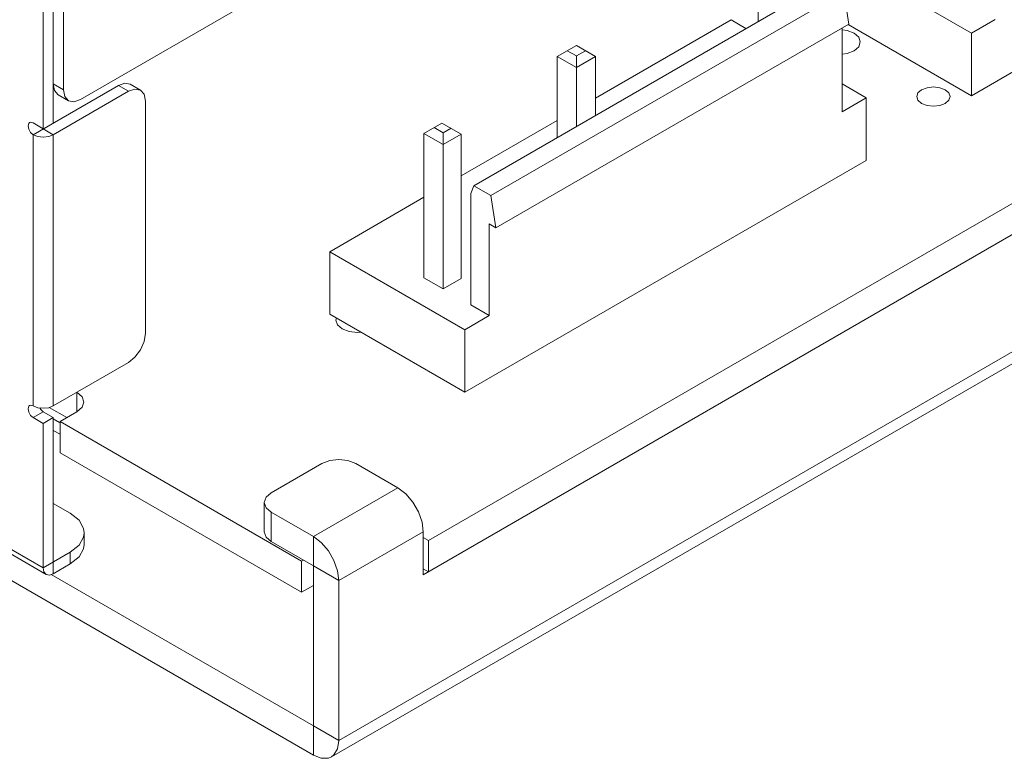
# Model space of a CAD drawing. Header units: inches. Extents: x -123 to 4816, y -2998 to 548.
# Tile 51 of 148: x 1073 to 1114, y -2615 to -2585. Entities that reach past the tile are written whole.
import ezdxf

# ---------------------------------------------------------------- set-up
doc = ezdxf.new("R2010")
doc.units = ezdxf.units.IN
doc.header["$MEASUREMENT"] = 0
doc.layers.get('0').update_dxf_attribs({"lineweight": 0})

msp = doc.modelspace()

# ---------------------------------------------------------------- linework, layer by layer
at = {"color": 3, "linetype": 'Continuous'}
for p, q in [((1085.472, -2615.368), (962.081, -2544.13)), ((1130.267, -2556.438), (1075.714, -2587.934)), ((1090.28, -2606.387), (1143.101, -2575.891)), ((1132.618, -2576.459), (1113.017, -2587.775)), ((1143.454, -2576.993), (1090.068, -2607.816)), ((1074.582, -2577.483), (1074.582, -2588.914)), ((1075.007, -2587.526), (1075.007, -2578.218)), ((1074.158, -2579.197), (1074.158, -2589.159)), ((1086.533, -2614.756), (1146.99, -2579.851)), ((1086.222, -2615.442), (1146.679, -2580.538)), ((1104.083, -2584.666), (1104.083, -2581.276)), ((1113.017, -2585.163), (1107.36, -2581.897)), ((1092.18, -2591.538), (1106.948, -2583.012)), ((1107.668, -2583.427), (1092.9, -2591.953)), ((1107.88, -2584.775), (1107.668, -2583.427)), ((1102.952, -2584.599), (1097.281, -2587.873)), ((1102.952, -2584.599), (1103.575, -2584.959)), ((1113.017, -2585.163), (1114.014, -2584.587)), ((1107.88, -2584.775), (1093.112, -2593.301)), ((1107.597, -2584.938), (1107.597, -2588.449)), ((1107.85, -2584.792), (1113.017, -2587.775)), ((1113.017, -2587.775), (1113.017, -2585.163)), ((1095.668, -2586.134), (1096.475, -2585.669)), ((1097.281, -2586.134), (1096.475, -2585.669)), ((1095.668, -2586.134), (1096.475, -2586.599)), ((1095.668, -2589.524), (1095.668, -2586.134)), ((1096.093, -2585.889), (1096.475, -2586.109)), ((1096.475, -2586.109), (1096.856, -2585.889)), ((1096.475, -2589.059), (1096.475, -2586.109)), ((1096.475, -2586.599), (1097.281, -2586.134)), ((1097.281, -2588.593), (1097.281, -2586.134)), ((1039.414, -2587.471), (1074.158, -2607.53)), ((1073.734, -2589.404), (1077.305, -2587.342)), ((1074.582, -2587.281), (1075.007, -2587.526)), ((1077.305, -2587.342), (1077.729, -2587.587)), ((1078, -2587.493), (1077.729, -2587.587)), ((1077.805, -2587.292), (1078.229, -2587.537)), ((1078.229, -2587.537), (1078, -2587.493)), ((1107.597, -2587.281), (1108.608, -2587.865)), ((1074.282, -2607.805), (1039.538, -2587.745)), ((1074.582, -2589.404), (1077.729, -2587.587)), ((1074.79, -2587.738), (1075.214, -2587.983)), ((1108.608, -2587.865), (1107.597, -2588.449)), ((1108.608, -2590.478), (1108.608, -2587.865)), ((1078.436, -2587.995), (1078.436, -2597.712)), ((1074.158, -2589.159), (1073.734, -2588.914)), ((1074.582, -2589.404), (1074.158, -2589.159)), ((1090.093, -2589.353), (1090.85, -2588.916)), ((1090.517, -2589.108), (1090.899, -2589.328)), ((1090.85, -2588.916), (1091.656, -2589.382)), ((1090.899, -2589.328), (1091.231, -2589.137)), ((1095.668, -2588.804), (1091.656, -2591.121)), ((1073.734, -2600.753), (1073.734, -2589.404)), ((1074.582, -2600.753), (1074.582, -2589.404)), ((1090.093, -2589.353), (1090.899, -2589.818)), ((1090.093, -2595.395), (1090.093, -2589.353)), ((1090.899, -2595.86), (1090.899, -2589.328)), ((1090.899, -2589.818), (1091.656, -2589.382)), ((1091.656, -2595.424), (1091.656, -2589.382)), ((1108.608, -2590.478), (1091.808, -2600.178)), ((1092.18, -2591.538), (1092.052, -2591.872)), ((1092.9, -2591.953), (1092.18, -2591.538)), ((1090.093, -2592.023), (1086.151, -2594.299)), ((1092.052, -2591.872), (1092.052, -2596.526)), ((1093.112, -2593.301), (1092.9, -2591.953)), ((1092.829, -2593.137), (1093.112, -2593.301)), ((1092.829, -2593.137), (1092.829, -2596.975)), ((1091.808, -2597.565), (1086.151, -2594.299)), ((1086.151, -2594.299), (1086.151, -2596.912)), ((1090.093, -2595.395), (1090.899, -2595.86)), ((1090.899, -2595.86), (1091.656, -2595.424)), ((1092.052, -2596.526), (1092.829, -2596.975)), ((1086.151, -2596.912), (1091.808, -2600.178)), ((1091.808, -2597.565), (1092.829, -2596.975)), ((1086.439, -2597.078), (1086.41, -2597.16)), ((1091.808, -2600.178), (1091.808, -2597.565)), ((1077.729, -2598.936), (1074.582, -2600.753)), ((1075.572, -2600.181), (1075.572, -2600.998)), ((1073.929, -2600.828), (1073.734, -2600.753)), ((1073.734, -2601.243), (1074.158, -2600.998)), ((1074.158, -2600.854), (1073.929, -2600.828)), ((1074.582, -2601.243), (1074.158, -2600.998)), ((1075.148, -2601.243), (1074.413, -2600.818)), ((1074.865, -2601.406), (1075.572, -2600.998)), ((1074.158, -2601.488), (1073.734, -2601.243)), ((1074.158, -2601.488), (1074.582, -2601.243)), ((1074.158, -2601.488), (1074.158, -2607.53)), ((1074.582, -2607.775), (1074.582, -2601.243)), ((1074.842, -2601.447), (1074.582, -2601.298)), ((1074.865, -2601.406), (1084.977, -2607.244)), ((1074.865, -2602.713), (1074.865, -2601.406)), ((1074.865, -2601.94), (1074.582, -2601.777)), ((1084.977, -2608.55), (1074.865, -2602.713)), ((1083.704, -2604.386), (1085.825, -2603.162)), ((1087.24, -2603.162), (1089.007, -2604.182)), ((1089.007, -2604.182), (1085.472, -2606.223)), ((1075.289, -2605.244), (1074.582, -2604.836)), ((1083.411, -2606.019), (1083.411, -2604.795)), ((1085.472, -2606.223), (1083.704, -2605.203)), ((1083.704, -2606.428), (1083.704, -2605.203)), ((1075.875, -2606.06), (1075.875, -2606.55)), ((1090.068, -2606.019), (1086.533, -2608.06)), ((1090.068, -2606.019), (1090.068, -2607.816)), ((1085.472, -2607.448), (1083.704, -2606.428)), ((1085.472, -2606.223), (1085.472, -2607.448)), ((1090.28, -2606.387), (1090.068, -2606.264)), ((1090.28, -2607.693), (1090.28, -2606.387)), ((1074.158, -2607.53), (1075.29, -2606.877)), ((1075.29, -2606.877), (1075.657, -2606.584)), ((1075.29, -2606.877), (1075.29, -2607.367)), ((1075.657, -2607.074), (1075.29, -2607.367)), ((1084.977, -2607.244), (1085.048, -2607.203)), ((1084.977, -2608.55), (1084.977, -2607.244)), ((1074.582, -2607.775), (1075.29, -2607.367)), ((1086.533, -2608.06), (1085.472, -2607.448)), ((1085.472, -2614.143), (1085.472, -2607.448)), ((1090.28, -2607.693), (1090.068, -2607.571)), ((1085.472, -2614.143), (1074.494, -2607.806)), ((1086.533, -2614.756), (1086.533, -2608.06)), ((1084.977, -2608.55), (1085.472, -2608.265)), ((1086.533, -2614.756), (1085.472, -2614.143)), ((1085.472, -2615.368), (1085.472, -2614.143))]:
    msp.add_line(p, q, dxfattribs=at)
for points in [[(1108.099, -2585.158), (1107.807, -2585.045), (1107.597, -2585.021)], [(1108.363, -2585.525), (1108.294, -2585.327), (1108.099, -2585.158)], [(1107.597, -2586.03), (1107.807, -2586.006), (1108.099, -2585.893), (1108.294, -2585.724), (1108.363, -2585.525)], [(1074.79, -2587.738), (1074.636, -2587.562), (1074.582, -2587.281)], [(1075.007, -2587.526), (1075.06, -2587.807), (1075.214, -2587.983)], [(1077.305, -2587.342), (1077.575, -2587.248), (1077.805, -2587.292)], [(1111.918, -2587.526), (1111.69, -2587.438), (1111.423, -2587.407), (1111.155, -2587.438), (1110.928, -2587.526), (1110.776, -2587.657), (1110.723, -2587.812)], [(1112.123, -2587.812), (1112.069, -2587.657), (1111.918, -2587.526)], [(1075.214, -2587.983), (1075.443, -2588.028), (1075.714, -2587.934)], [(1078.436, -2587.995), (1078.382, -2587.714), (1078.229, -2587.537)], [(1110.723, -2587.812), (1110.776, -2587.966), (1110.928, -2588.097)], [(1110.928, -2588.097), (1111.155, -2588.185), (1111.423, -2588.216), (1111.69, -2588.185), (1111.918, -2588.097), (1112.069, -2587.966), (1112.123, -2587.812)], [(1073.584, -2588.899), (1073.55, -2588.93), (1073.522, -2589.036), (1073.55, -2589.175), (1073.628, -2589.31), (1073.734, -2589.404)], [(1073.734, -2588.914), (1073.628, -2588.885), (1073.584, -2588.899)], [(1074.582, -2589.404), (1074.388, -2589.479), (1074.158, -2589.505), (1073.929, -2589.479), (1073.734, -2589.404)], [(1086.41, -2597.16), (1086.479, -2597.359), (1086.674, -2597.528)], [(1077.729, -2598.936), (1078, -2598.718), (1078.229, -2598.408), (1078.382, -2598.055), (1078.436, -2597.712)], [(1086.674, -2597.528), (1086.966, -2597.64), (1087.31, -2597.68), (1087.453, -2597.664)], [(1075.572, -2600.181), (1075.789, -2600.369), (1075.865, -2600.59)], [(1075.865, -2600.59), (1075.789, -2600.811), (1075.572, -2600.998)], [(1073.584, -2600.739), (1073.55, -2600.769), (1073.522, -2600.875), (1073.55, -2601.014)], [(1073.55, -2601.014), (1073.628, -2601.149), (1073.734, -2601.243)], [(1073.734, -2600.753), (1073.628, -2600.725), (1073.584, -2600.739)], [(1074.014, -2600.838), (1074.052, -2600.904), (1074.158, -2600.998)], [(1074.582, -2600.753), (1074.388, -2600.828), (1074.158, -2600.854)], [(1087.24, -2603.162), (1086.915, -2603.036), (1086.533, -2602.992), (1086.15, -2603.036), (1085.825, -2603.162)], [(1083.704, -2604.386), (1083.487, -2604.574), (1083.411, -2604.795)], [(1089.007, -2604.182), (1089.335, -2604.431), (1089.631, -2604.776), (1089.866, -2605.182), (1090.016, -2605.611), (1090.068, -2606.019)], [(1083.411, -2604.795), (1083.487, -2605.015), (1083.704, -2605.203)], [(1075.875, -2606.06), (1075.851, -2605.88), (1075.657, -2605.536), (1075.289, -2605.244)], [(1075.657, -2606.584), (1075.851, -2606.241), (1075.875, -2606.06)], [(1083.704, -2606.428), (1083.487, -2606.24), (1083.411, -2606.019)], [(1085.472, -2606.223), (1085.8, -2606.473), (1086.095, -2606.817), (1086.33, -2607.224), (1086.481, -2607.652), (1086.533, -2608.06)], [(1075.875, -2606.55), (1075.851, -2606.731), (1075.657, -2607.074)], [(1074.282, -2607.805), (1074.19, -2607.699), (1074.158, -2607.53)], [(1074.582, -2607.775), (1074.42, -2607.831), (1074.282, -2607.805)], [(1086.533, -2614.756), (1086.481, -2615.104), (1086.33, -2615.359), (1086.222, -2615.442)], [(1086.222, -2615.442), (1086.095, -2615.494), (1085.8, -2615.497), (1085.472, -2615.368)]]:
    msp.add_lwpolyline(points, dxfattribs=at)

doc.saveas('drawing.dxf')
